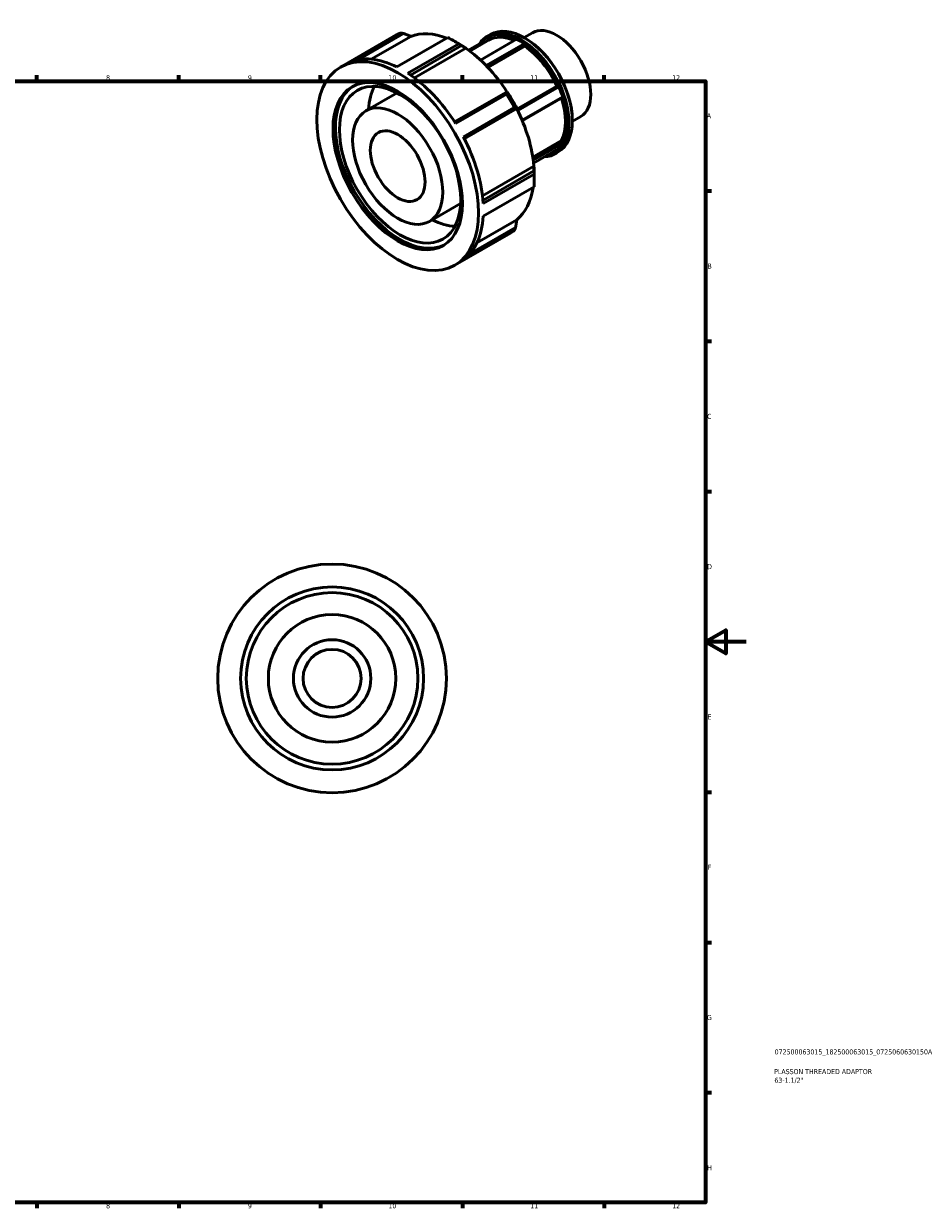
# Model space of a CAD drawing. Header units: millimetres. Extents: x -22 to 931, y -14 to 609.
# Tile 4 of 4: x 484 to 931, y 17 to 602. Entities that reach past the tile are written whole.
import ezdxf

# ---------------------------------------------------------------- set-up
doc = ezdxf.new("R2010")
doc.units = ezdxf.units.MM
for name, color, linetype, lineweight in [('Border (ISO)', 7, 'Continuous', 70), ('Title (ISO)', 7, 'Continuous', 50), ('Visible (ISO)', 7, 'Continuous', 50)]:
    doc.layers.add(name, color=color, linetype=linetype, lineweight=lineweight)
doc.styles.add('Note Text (ISO)', font='tahoma.ttf')

# ---------------------------------------------------------------- blocks, each defined once
blk = doc.blocks.new('Borders Default Border')
at = {"layer": 'Border (ISO)'}
for p, q in [((490.58, 574), (490.58, 576.9)), ((560.67, 574), (560.67, 576.9)), ((630.75, 574), (630.75, 576.9)), ((700.83, 574), (700.83, 576.9)), ((770.92, 574), (770.92, 576.9)), ((821, 519.75), (823.9, 519.75)), ((821, 445.5), (823.9, 445.5)), ((821, 371.25), (823.9, 371.25)), ((821, 222.75), (823.9, 222.75)), ((821, 148.5), (823.9, 148.5)), ((821, 74.25), (823.9, 74.25)), ((490.58, 20), (490.58, 17.1)), ((560.67, 20), (560.67, 17.1)), ((630.75, 20), (630.75, 17.1)), ((700.83, 20), (700.83, 17.1)), ((770.92, 20), (770.92, 17.1))]:
    blk.add_line(p, q, dxfattribs=at)
at = {"layer": 'Border (ISO)', "flags": 128}
for points in [[(20, 20), (20, 574), (821, 574), (821, 20), (20, 20)], [(841, 297), (821, 297), (831, 302.77), (831, 291.23), (821, 297)]]:
    blk.add_lwpolyline(points, dxfattribs=at)
at = {"layer": 'Border (ISO)', "color": 232, "true_color": 0xca0064, "char_height": 2.5, "attachment_point": 7, "style": 'Note Text (ISO)'}
for s, insert in [('8', (524.81, 574.34)), ('9', (594.88, 574.35)), ('10', (664.29, 574.35)), ('11', (734.37, 574.4)), ('12', (804.46, 574.4)), ('A', (821.59, 555.62)), ('B', (821.89, 481.38)), ('C', (821.73, 407.08)), ('D', (821.73, 332.88)), ('E', (821.94, 258.63)), ('F', (822, 184.38)), ('G', (821.61, 110.08)), ('H', (821.74, 35.88)), ('8', (524.81, 17.04)), ('9', (594.88, 17.05)), ('10', (664.29, 17.05)), ('11', (734.37, 17.1)), ('12', (804.46, 17.1))]:
    blk.add_mtext(s, dxfattribs=dict(at, insert=insert))
blk = doc.blocks.new('Title Blocks ISO')
at = {"layer": 'Title (ISO)', "color": 232, "true_color": 0xca0064, "style": 'Note Text (ISO)'}
for tag, p in [('PART_NUMBER_001', (34.08, 73.13)), ('DESCRIPTION_001', (33.84, 63.4)), ('DESCRIPTION_002', (33.95, 59.12))]:
    blk.add_attdef(tag, p, '', height=2.5, dxfattribs=at)

msp = doc.modelspace()

# ---------------------------------------------------------------- linework, layer by layer
at = {"layer": 'Visible (ISO)'}
for p, q in [((670.112, 597.795), (644.953, 583.306)), ((649.283, 584.615), (671.777, 597.568)), ((713.108, 596.111), (714.766, 597.065)), ((731.269, 595.536), (735.431, 597.933)), ((640.675, 580.984), (668.189, 596.828)), ((675.315, 596.127), (655.772, 584.873)), ((668.518, 581.021), (693.678, 595.51)), ((699.09, 592.393), (673.931, 577.905)), ((675.226, 577.033), (700.438, 591.552)), ((675.249, 596.241), (675.315, 596.127)), ((699.232, 592.405), (696.538, 593.968)), ((710.42, 593.128), (703.804, 589.318)), ((704.139, 589.074), (710.907, 592.972)), ((704.437, 588.853), (713.749, 594.216)), ((709.751, 584.434), (727.578, 594.701)), ((710.907, 592.972), (710.42, 593.128)), ((710.907, 592.972), (711.123, 592.703)), ((731.36, 592.523), (712.562, 581.698)), ((713.067, 581.176), (731.696, 591.904)), ((731.696, 591.259), (713.462, 580.759)), ((731.696, 591.904), (731.36, 592.523)), ((731.893, 595.176), (731.556, 595.372)), ((731.696, 591.904), (731.696, 591.259)), ((702.468, 590.257), (677.127, 575.663)), ((702.468, 590.364), (702.468, 590.257)), ((653.15, 559.319), (668.527, 568.174)), ((722.338, 568.452), (696.984, 553.851)), ((727.791, 560.172), (747.548, 571.549)), ((748.031, 571.594), (727.882, 559.991)), ((728.147, 559.458), (748.518, 571.189)), ((747.548, 571.549), (748.031, 571.594)), ((748.518, 571.189), (748.031, 571.594)), ((697.496, 553.049), (722.656, 567.537)), ((750.409, 566.314), (730.307, 554.738)), ((730.435, 554.435), (750.258, 565.85)), ((750.258, 565.85), (750.409, 566.314)), ((726.483, 560.908), (701.323, 546.42)), ((701.764, 545.572), (727.118, 560.172)), ((727.642, 560.467), (701.767, 545.566)), ((727.707, 560.505), (727.642, 560.467)), ((755.124, 554.111), (759.286, 556.508)), ((755.126, 554.831), (755.126, 554.442)), ((735.583, 536.47), (749.776, 544.643)), ((749.776, 544.643), (750.258, 544.043)), ((750.258, 544.043), (735.7, 535.659)), ((735.789, 534.987), (750.409, 543.406)), ((748.518, 540.709), (735.961, 533.478)), ((746.506, 538.115), (748.163, 539.07)), ((750.409, 543.406), (750.258, 544.043)), ((710.74, 517.427), (736.089, 532.024)), ((736.19, 529.627), (710.976, 515.108)), ((711.084, 513.553), (736.244, 528.041)), ((736.089, 532.024), (736.182, 531.971)), ((736.336, 527.974), (736.336, 524.86)), ((736.244, 521.784), (711.084, 507.295)), ((684.589, 504.724), (699.966, 513.579)), ((708.02, 494.194), (727.642, 505.494)), ((727.642, 505.494), (727.707, 505.38)), ((697.065, 483.06), (724.579, 498.904)), ((701.323, 485.67), (726.483, 500.159)), ((727.118, 501.714), (704.563, 488.725))]:
    msp.add_line(p, q, dxfattribs=at)
for radius in [56.5, 45.2, 42.375, 31.5, 19.121, 14.341]:
    msp.add_circle((636.464, 278.927), radius, dxfattribs=at)
for centre, major_axis, start_param, end_param in [((696.384, 547.866), (-28.195, 48.962), 6.2173323, 6.2831853), ((699.088, 549.423), (-26.222, 45.535), 5.6590184, 6.1940177), ((729.807, 567.113), (16.699, -28.998), 6.0097329, 9.6982304), ((729.469, 566.918), (-16.46, 28.583), 2.9257606, 6.4990173), ((731.464, 568.068), (-16.699, 28.998), 3.1415927, 6.2831853), ((747.359, 577.221), (-11.928, 20.713), 3.1415927, 6.2831853), ((696.384, 547.866), (28.195, -48.962), 2.2903415, 2.4259149), ((699.088, 549.423), (-26.287, 45.648), 5.4088463, 5.4958534), ((729.469, 566.918), (-15.72, 27.297), 5.630177, 6.2831853), ((729.469, 566.918), (16.348, -28.389), 2.2764176, 2.4398388), ((729.469, 566.918), (15.72, -27.297), 1.4110981, 2.2579608), ((731.802, 568.262), (-16.46, 28.583), 3.9289245, 5.4958534), ((671.225, 533.378), (-28.195, 48.962), 5.5675076, 6.2173323), ((699.088, 549.423), (26.222, -45.535), 1.6638482, 2.2670269), ((671.225, 533.378), (28.195, -48.962), 1.6405168, 2.2903415), ((670.047, 532.7), (22.556, -39.17), 3.1675925, 6.2571854), ((684.426, 540.98), (-21.146, 36.721), 0.3455068, 0.7327124), ((699.088, 549.423), (-26.287, 45.648), 4.6234481, 4.8051972), ((729.469, 566.918), (16.348, -28.389), 1.22922, 1.3926413), ((696.384, 547.866), (28.195, -48.962), 1.5049433, 1.6405168), ((729.469, 566.918), (15.72, -27.297), 0.3639005, 1.2038854), ((699.088, 549.423), (26.222, -45.535), 0.8784332, 1.4816287), ((671.225, 533.378), (28.195, -48.962), 0.8551186, 1.5049433), ((729.469, 566.918), (16.348, -28.389), 0.1820225, 0.3454437), ((699.088, 549.423), (-26.287, 45.648), 3.9289245, 4.0197991), ((696.384, 547.866), (28.195, -48.962), 0.7195451, 0.8551186), ((699.088, 549.423), (26.222, -45.535), 0.093035, 0.628831), ((684.426, 540.98), (21.146, -36.721), 5.5504729, 5.9376785), ((671.225, 533.378), (28.195, -48.962), 0.0697204, 0.7195451), ((696.384, 547.866), (28.195, -48.962), 0, 0.0697204)]:
    msp.add_ellipse(centre, major_axis=major_axis, ratio=0.5780931, start_param=start_param, end_param=end_param, dxfattribs=at)
for centre, major_axis in [((668.87, 532.022), (28.195, -48.962)), ((668.87, 532.022), (22.556, -39.17)), ((670.047, 532.7), (21.146, -36.721)), ((668.87, 532.022), (15.72, -27.297)), ((668.87, 532.022), (9.542, -16.57))]:
    msp.add_ellipse(centre, major_axis=major_axis, ratio=0.5780931, dxfattribs=at)
for points, weights in [([(671.777, 597.568), (670.955, 597.682), (670.112, 597.795)], [1.0005119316, 1.0003343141, 1]), ([(671.777, 597.568), (673.559, 596.887), (675.249, 596.241)], [1.00673571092, 1.00371840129, 1]), ([(700.438, 591.552), (699.773, 591.971), (699.09, 592.393)], [1.0005119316, 1.0003343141, 1]), ([(700.438, 591.552), (701.48, 590.942), (702.468, 590.364)], [1.00673571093, 1.00371840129, 1]), ([(722.927, 568.785), (722.641, 568.623), (722.338, 568.452)], [1, 1.00371840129, 1.00673571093]), ([(722.656, 567.537), (722.499, 568), (722.338, 568.452)], [1, 1.0003343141, 1.0005119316]), ([(727.118, 560.172), (726.807, 560.539), (726.483, 560.908)], [1.0005119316, 1.0003343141, 1]), ([(727.118, 560.172), (727.421, 560.343), (727.707, 560.505)], [1.00673571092, 1.00371840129, 1]), ([(736.182, 531.971), (736.186, 530.83), (736.19, 529.627)], [1, 1.00371840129, 1.00673571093]), ([(736.244, 528.041), (736.22, 528.843), (736.19, 529.627)], [1, 1.0003343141, 1.0005119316]), ([(727.707, 505.38), (727.421, 503.596), (727.118, 501.714)], [1, 1.00371840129, 1.00673571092]), ([(726.483, 500.159), (726.807, 500.945), (727.118, 501.714)], [1, 1.0003343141, 1.0005119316])]:
    msp.add_rational_spline(points, weights, degree=2, dxfattribs=at)

# ---------------------------------------------------------------- block references
msp.add_blockref('Borders Default Border', (0, 0))
msp.add_blockref('Title Blocks ISO', (821, 20)).add_auto_attribs({'PART_NUMBER_001': '072500063015_182500063015_0725060630150A', 'DESCRIPTION_001': 'PLASSON THREADED ADAPTOR', 'DESCRIPTION_002': '63-1.1/2"'})

doc.saveas('drawing.dxf')
